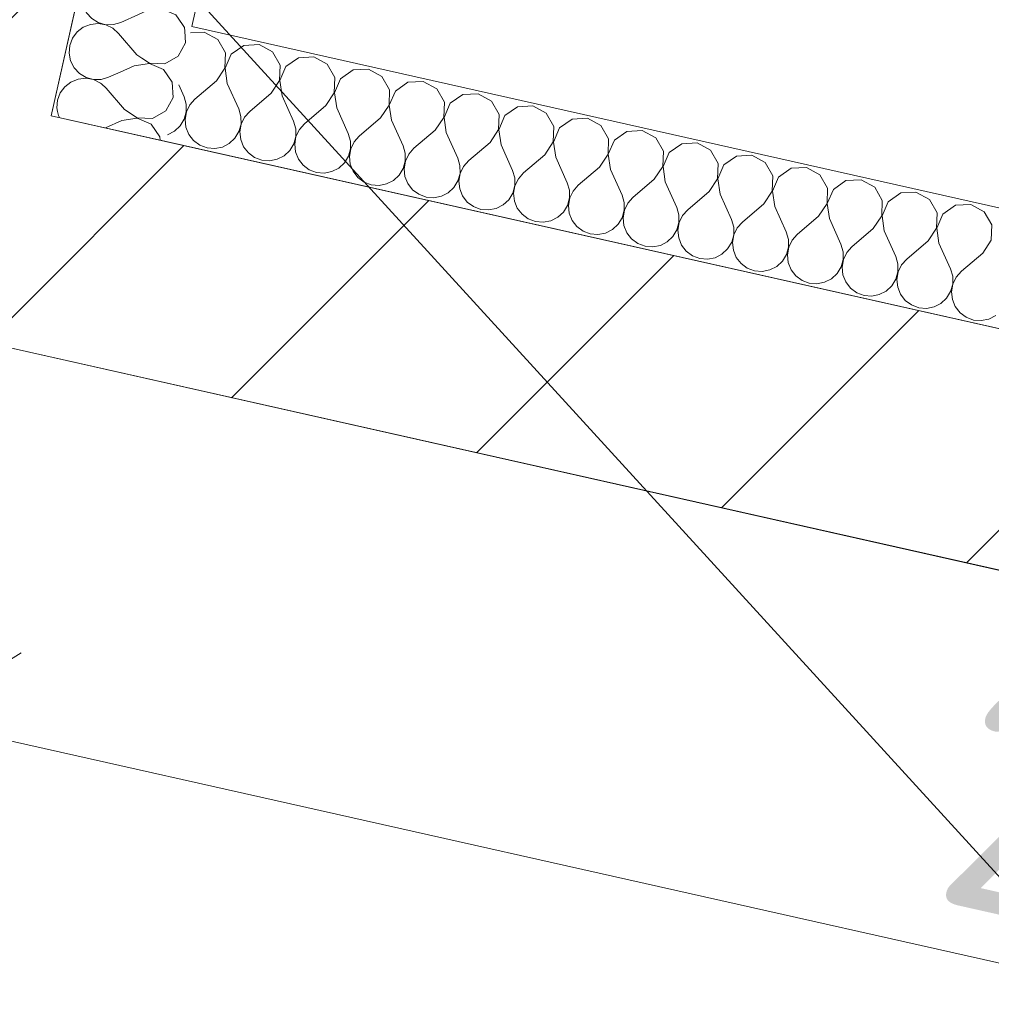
# Model space of a CAD drawing. Header units: millimetres. Extents: x -7213913 to -6935167, y 6129472 to 6353524.
# Tile 143 of 191: x -7193243 to -7192419, y 6174320 to 6175156. Entities that reach past the tile are written whole.
import ezdxf
from ezdxf.enums import TextEntityAlignment as Align

# ---------------------------------------------------------------- set-up
doc = ezdxf.new("R2010")
doc.units = ezdxf.units.MM
doc.header["$MEASUREMENT"] = 0
for name, color, linetype, lineweight in [('0_Ном._пера__1', 7, 'Continuous', 0), ('0_Ном._пера__120', 7, 'Continuous', 0), ('S - квартира_помещение.АР_Ном._пера__101', 252, 'Continuous', 0), ('S - квартира_помещение.АР_Ном._пера__120', 7, 'Continuous', 0), ('АР-Стены_Перегородки_межквартирные_200.АР_Ном._пера__1', 7, 'Continuous', 15), ('АР-Чертеж-Размеры.АР_Ном._пера__1', 7, 'Continuous', 0), ('Паспорта Зон Archicad_Ном._пера__1', 7, 'Continuous', 0)]:
    doc.layers.add(name, color=color, linetype=linetype, lineweight=lineweight)
for name, color, linetype in [('S - квартира_помещение.АР', 7, 'Continuous'), ('АР-Стены_Перегородки_межквартирные_200.АР', 7, 'Continuous'), ('АР-Чертеж-Размеры.АР', 7, 'Continuous')]:
    doc.layers.add(name, color=color, linetype=linetype)
doc.styles.add('РЎР“Р•РќР•Р\xa0Р\x98Р\xa0_РЎРўР\x98Р›Р¬_1', font='txt')
doc.styles.add('РЎР“Р•РќР•Р\xa0Р\x98Р\xa0_РЎРўР\x98Р›Р¬_2', font='calibri.ttf')
doc.styles.add('РЎР“Р•РќР•Р\xa0Р\x98Р\xa0_РЎРўР\x98Р›Р¬_3', font='GOST_Common.ttf')
doc.dimstyles.new('СГЕНЕРИР_СТИЛЬ__4', dxfattribs={"dimtxt": 200, "dimasz": 142.5, "dimexe": 0.18, "dimexo": 0.0625, "dimgap": 0, "dimtad": 1, "dimdec": 0, "dimzin": 0, "dimdsep": 46, "dimtxsty": 'РЎР“Р•РќР•Р\xa0Р\x98Р\xa0_РЎРўР\x98Р›Р¬_3', "dimblk": 'ARROWHEAD_6', "dimblk1": 'ARROWHEAD_6', "dimblk2": 'ARROWHEAD_6', "dimcen": 0.09, "dimse1": 1, "dimse2": 1, "dimclrd": 7, "dimclre": 7, "dimclrt": 7, "dimazin": 0, "dimtfac": 1, "dimtdec": 4, "dimtmove": 0, "dimatfit": 3, "dimfxl": 1, "dimtolj": 1, "dimtzin": 0, "dimarcsym": 0})
pattern_1 = [(45, (-6566190.34, 6562677.8), (-127.279217, 127.279217), [])]

# ---------------------------------------------------------------- blocks, each defined once
blk = doc.blocks.new('Кухня-столовая_1_4_1', base_point=(-7189863.01, 6171744.42))
at = {"layer": 'S - квартира_помещение.АР_Ном._пера__120', "color": 7, "linetype": 'Continuous', "lineweight": 0, "flags": 128}
blk.add_lwpolyline([(-7193758.07, 6172664.1), (-7191416.44, 6172138.19), (-7191576.37, 6171426.13), (-7190722.63, 6171234.39), (-7186317.98, 6170245.13), (-7186280.59, 6170774.66), (-7186280.57, 6170774.66), (-7186104.13, 6173271.83), (-7188698.26, 6173854.45), (-7193260.59, 6174879.12)], close=True, dxfattribs=at)
at = {"layer": 'Паспорта Зон Archicad_Ном._пера__1', "color": 7, "lineweight": 0, "style": 'РЎР“Р•РќР•Р\xa0Р\x98Р\xa0_РЎРўР\x98Р›Р¬_1'}
blk.add_attdef('ROOM_NUMBER', text='', height=250, rotation=347.34172, dxfattribs=at).set_placement((-7187971.49, 6171826.91), align=Align.MIDDLE_CENTER)
at = {"layer": 'Паспорта Зон Archicad_Ном._пера__1', "color": 7, "lineweight": 0, "style": 'РЎР“Р•РќР•Р\xa0Р\x98Р\xa0_РЎРўР\x98Р›Р¬_2'}
blk.add_attdef('ROOM_AREA', text='', height=200, rotation=347.34172, dxfattribs=at).set_placement((-7186365.76, 6170752.66), align=Align.MIDDLE_RIGHT)
blk = doc.blocks.new('Стена_183_1', base_point=(-7193987.11, 6172100.64))
at = {"layer": 'АР-Стены_Перегородки_межквартирные_200.АР', "linetype": 'Continuous', "lineweight": 0, "true_color": 0x000000}
h = blk.add_hatch(dxfattribs=at)
h.set_pattern_fill('БЛОКИ_БЕТОННЫЕ_ЭФФЕКТИВН_78', color=18, style=0, pattern_type=2)
h.set_pattern_definition(pattern_1)
h.paths.add_polyline_path([(-7193357.12, 6175361.99), (-7194062.76, 6172220.13), (-7193867.62, 6172176.3), (-7193161.98, 6175318.17)])
at = {"layer": 'АР-Стены_Перегородки_межквартирные_200.АР_Ном._пера__1', "color": 7, "linetype": 'Continuous', "lineweight": 15, "flags": 128}
blk.add_lwpolyline([(-7193216.76, 6175074.26), (-7193161.98, 6175318.17)], dxfattribs=at)
blk = doc.blocks.new('Стена_184_1', base_point=(-7193336.24, 6174998.6))
at = {"layer": 'АР-Стены_Перегородки_межквартирные_200.АР', "linetype": 'Continuous', "lineweight": 0, "true_color": 0x000000}
h = blk.add_hatch(dxfattribs=at)
h.set_pattern_fill('БЛОКИ_БЕТОННЫЕ_ЭФФЕКТИВН_78', color=18, style=0, pattern_type=2)
h.set_pattern_definition(pattern_1)
h.paths.add_polyline_path([(-7193260.59, 6174879.12), (-7186020.2, 6173252.98), (-7185976.38, 6173448.12), (-7193216.76, 6175074.26)])
at = {"layer": 'АР-Стены_Перегородки_межквартирные_200.АР_Ном._пера__1', "color": 7, "linetype": 'Continuous', "lineweight": 15, "flags": 128}
for points in [[(-7191543.44, 6174698.44), (-7193216.76, 6175074.26)], [(-7193260.59, 6174879.12), (-7186104.13, 6173271.83)]]:
    blk.add_lwpolyline(points, dxfattribs=at)
blk = doc.blocks.new('*X713', base_point=(-6566190.34, 6562677.79))
at = {"layer": '0_Ном._пера__1', "color": 7, "linetype": 'Continuous', "lineweight": 0}
for p, q in [((-7193102.79, 6175136.24), (-7193103.34, 6175146.08)), ((-7193109, 6175124.8), (-7193102.79, 6175136.24)), ((-7193133.34, 6175118.6), (-7193146.22, 6175116.71)), ((-7193139.7, 6175123.05), (-7193133.3, 6175118.79)), ((-7193121.4, 6175113.44), (-7193133.34, 6175118.6)), ((-7193133.3, 6175118.79), (-7193120.3, 6175118.34)), ((-7193120.3, 6175118.34), (-7193109, 6175124.8)), ((-7193146.22, 6175116.71), (-7193158.29, 6175111.28)), ((-7193113.95, 6175102.77), (-7193121.4, 6175113.44)), ((-7193170.02, 6175097.65), (-7193174.1, 6175101.27)), ((-7193113.22, 6175089.78), (-7193113.95, 6175102.77)), ((-7193154.57, 6175079.54), (-7193170.02, 6175097.65)), ((-7193119.43, 6175078.34), (-7193113.22, 6175089.78)), ((-7193211.29, 6175077.72), (-7193210.64, 6175074.42)), ((-7193154.57, 6175079.54), (-7193143.74, 6175072.33)), ((-7193130.73, 6175071.88), (-7193119.43, 6175078.34)), ((-7193210.64, 6175074.42), (-7193209.75, 6175072.68)), ((-7193156.65, 6175070.25), (-7193170.73, 6175063.92)), ((-7193143.78, 6175072.14), (-7193156.65, 6175070.25)), ((-7193131.83, 6175066.98), (-7193143.78, 6175072.14)), ((-7193143.74, 6175072.33), (-7193130.73, 6175071.88)), ((-7193124.38, 6175056.31), (-7193131.83, 6175066.98)), ((-7193124.23, 6175053.48), (-7193124.38, 6175056.31))]:
    blk.add_line(p, q, dxfattribs=at)
blk = doc.blocks.new('*X714', base_point=(-6566190.34, 6562677.79))
at = {"layer": '0_Ном._пера__1', "color": 7, "linetype": 'Continuous', "lineweight": 0}
for p, q in [((-7193190.45, 6175170.84), (-7193189.77, 6175167.35)), ((-7193189.77, 6175167.35), (-7193186.79, 6175161.49)), ((-7193186.79, 6175161.49), (-7193182.32, 6175156.68)), ((-7193142.62, 6175160.1), (-7193157.5, 6175153.41)), ((-7193183.42, 6175151.77), (-7193189.52, 6175149.33)), ((-7193176.89, 6175152.46), (-7193183.42, 6175151.77)), ((-7193182.32, 6175156.68), (-7193176.7, 6175153.26)), ((-7193170.41, 6175151.33), (-7193176.89, 6175152.46)), ((-7193176.7, 6175153.26), (-7193170.37, 6175151.52)), ((-7193164.5, 6175148.47), (-7193170.41, 6175151.33)), ((-7193170.37, 6175151.52), (-7193163.8, 6175151.56)), ((-7193163.8, 6175151.56), (-7193157.5, 6175153.41)), ((-7193103.51, 6175149.23), (-7193105.24, 6175151.7)), ((-7193194.72, 6175145.31), (-7193198.62, 6175140.03)), ((-7193189.52, 6175149.33), (-7193194.72, 6175145.31)), ((-7193159.59, 6175144.11), (-7193164.5, 6175148.47)), ((-7193144.13, 6175126), (-7193159.59, 6175144.11)), ((-7193103.34, 6175146.08), (-7193103.51, 6175149.23)), ((-7193200.93, 6175133.88), (-7193201.47, 6175127.33)), ((-7193198.62, 6175140.03), (-7193200.93, 6175133.88)), ((-7193201.47, 6175127.33), (-7193200.2, 6175120.88)), ((-7193144.13, 6175126), (-7193139.7, 6175123.05)), ((-7193200.2, 6175120.88), (-7193197.22, 6175115.03)), ((-7193197.22, 6175115.03), (-7193192.75, 6175110.21)), ((-7193192.75, 6175110.21), (-7193187.14, 6175106.8)), ((-7193158.29, 6175111.28), (-7193167.93, 6175106.94)), ((-7193199.95, 6175102.87), (-7193205.15, 6175098.85)), ((-7193193.85, 6175105.31), (-7193199.95, 6175102.87)), ((-7193187.32, 6175105.99), (-7193193.85, 6175105.31)), ((-7193180.85, 6175104.87), (-7193187.32, 6175105.99)), ((-7193187.14, 6175106.8), (-7193180.81, 6175105.05)), ((-7193174.93, 6175102.01), (-7193180.85, 6175104.87)), ((-7193180.81, 6175105.05), (-7193174.24, 6175105.1)), ((-7193174.1, 6175101.27), (-7193174.93, 6175102.01)), ((-7193174.24, 6175105.1), (-7193167.93, 6175106.94)), ((-7193209.05, 6175093.56), (-7193211.36, 6175087.42)), ((-7193205.15, 6175098.85), (-7193209.05, 6175093.56)), ((-7193211.36, 6175087.42), (-7193211.9, 6175080.87)), ((-7193211.9, 6175080.87), (-7193211.29, 6175077.72))]:
    blk.add_line(p, q, dxfattribs=at)
blk = doc.blocks.new('*X715', base_point=(-6566190.34, 6562677.79))
at = {"layer": '0_Ном._пера__1', "color": 7, "linetype": 'Continuous', "lineweight": 0}
for p, q in [((-7193148.75, 6175366.19), (-7193149.3, 6175359.64)), ((-7193149.3, 6175359.64), (-7193148.03, 6175353.19)), ((-7193148.66, 6175366.42), (-7193148.75, 6175366.19)), ((-7193148.03, 6175353.19), (-7193145.05, 6175347.34)), ((-7193081.48, 6175351.33), (-7193081.13, 6175351.1)), ((-7193081.13, 6175351.1), (-7193080.3, 6175351.07)), ((-7193145.05, 6175347.34), (-7193140.58, 6175342.52)), ((-7193094.04, 6175349.02), (-7193115.76, 6175339.25)), ((-7193081.17, 6175350.91), (-7193094.04, 6175349.02)), ((-7193069.22, 6175345.75), (-7193081.17, 6175350.91)), ((-7193061.77, 6175335.08), (-7193069.22, 6175345.75)), ((-7193147.78, 6175335.17), (-7193152.98, 6175331.16)), ((-7193141.68, 6175337.62), (-7193147.78, 6175335.17)), ((-7193135.15, 6175338.3), (-7193141.68, 6175337.62)), ((-7193140.58, 6175342.52), (-7193134.97, 6175339.11)), ((-7193128.68, 6175337.17), (-7193135.15, 6175338.3)), ((-7193134.97, 6175339.11), (-7193128.63, 6175337.36)), ((-7193122.76, 6175334.32), (-7193128.68, 6175337.17)), ((-7193128.63, 6175337.36), (-7193122.06, 6175337.41)), ((-7193122.06, 6175337.41), (-7193115.76, 6175339.25)), ((-7193061.05, 6175322.08), (-7193061.77, 6175335.08)), ((-7193152.98, 6175331.16), (-7193156.88, 6175325.87)), ((-7193117.85, 6175329.96), (-7193122.76, 6175334.32)), ((-7193102.39, 6175311.85), (-7193117.85, 6175329.96)), ((-7193159.19, 6175319.72), (-7193159.73, 6175313.18)), ((-7193156.88, 6175325.87), (-7193159.19, 6175319.72)), ((-7193067.26, 6175310.65), (-7193061.05, 6175322.08)), ((-7193159.73, 6175313.18), (-7193158.46, 6175306.73)), ((-7193102.39, 6175311.85), (-7193091.56, 6175304.63)), ((-7193078.56, 6175304.19), (-7193067.26, 6175310.65)), ((-7193158.46, 6175306.73), (-7193155.48, 6175300.88)), ((-7193104.48, 6175302.56), (-7193126.19, 6175292.79)), ((-7193091.6, 6175304.45), (-7193104.48, 6175302.56)), ((-7193079.66, 6175299.29), (-7193091.6, 6175304.45)), ((-7193091.56, 6175304.63), (-7193078.56, 6175304.19)), ((-7193155.48, 6175300.88), (-7193151.01, 6175296.06)), ((-7193151.01, 6175296.06), (-7193145.4, 6175292.65)), ((-7193145.4, 6175292.65), (-7193139.07, 6175290.9)), ((-7193132.5, 6175290.95), (-7193126.19, 6175292.79)), ((-7193072.21, 6175288.62), (-7193079.66, 6175299.29)), ((-7193163.41, 6175284.7), (-7193167.31, 6175279.41)), ((-7193158.21, 6175288.71), (-7193163.41, 6175284.7)), ((-7193152.12, 6175291.16), (-7193158.21, 6175288.71)), ((-7193145.58, 6175291.84), (-7193152.12, 6175291.16)), ((-7193139.11, 6175290.71), (-7193145.58, 6175291.84)), ((-7193133.19, 6175287.86), (-7193139.11, 6175290.71)), ((-7193139.07, 6175290.9), (-7193132.5, 6175290.95)), ((-7193128.28, 6175283.5), (-7193133.19, 6175287.86)), ((-7193071.48, 6175275.62), (-7193072.21, 6175288.62)), ((-7193167.31, 6175279.41), (-7193169.62, 6175273.26)), ((-7193112.83, 6175265.39), (-7193128.28, 6175283.5)), ((-7193169.62, 6175273.26), (-7193170.17, 6175266.72)), ((-7193077.7, 6175264.19), (-7193071.48, 6175275.62)), ((-7193170.17, 6175266.72), (-7193168.9, 6175260.27)), ((-7193168.9, 6175260.27), (-7193165.92, 6175254.42)), ((-7193112.83, 6175265.39), (-7193102, 6175258.17)), ((-7193088.99, 6175257.73), (-7193077.7, 6175264.19)), ((-7193165.92, 6175254.42), (-7193161.45, 6175249.6)), ((-7193114.91, 6175256.09), (-7193136.63, 6175246.33)), ((-7193102.04, 6175257.98), (-7193114.91, 6175256.09)), ((-7193090.09, 6175252.82), (-7193102.04, 6175257.98)), ((-7193102, 6175258.17), (-7193088.99, 6175257.73)), ((-7193082.64, 6175242.15), (-7193090.09, 6175252.82)), ((-7193162.55, 6175244.69), (-7193168.65, 6175242.25)), ((-7193156.02, 6175245.38), (-7193162.55, 6175244.69)), ((-7193161.45, 6175249.6), (-7193155.84, 6175246.19)), ((-7193149.54, 6175244.25), (-7193156.02, 6175245.38)), ((-7193155.84, 6175246.19), (-7193149.5, 6175244.44)), ((-7193143.63, 6175241.4), (-7193149.54, 6175244.25)), ((-7193149.5, 6175244.44), (-7193142.93, 6175244.49)), ((-7193142.93, 6175244.49), (-7193136.63, 6175246.33)), ((-7193173.85, 6175238.23), (-7193177.75, 6175232.95)), ((-7193168.65, 6175242.25), (-7193173.85, 6175238.23)), ((-7193138.72, 6175237.04), (-7193143.63, 6175241.4)), ((-7193123.26, 6175218.92), (-7193138.72, 6175237.04)), ((-7193081.92, 6175229.16), (-7193082.64, 6175242.15)), ((-7193180.06, 6175226.8), (-7193180.6, 6175220.25)), ((-7193177.75, 6175232.95), (-7193180.06, 6175226.8)), ((-7193088.13, 6175217.73), (-7193081.92, 6175229.16)), ((-7193180.6, 6175220.25), (-7193179.33, 6175213.81)), ((-7193123.26, 6175218.92), (-7193112.43, 6175211.71)), ((-7193099.43, 6175211.27), (-7193088.13, 6175217.73)), ((-7193179.33, 6175213.81), (-7193176.35, 6175207.95)), ((-7193125.35, 6175209.63), (-7193147.06, 6175199.87)), ((-7193112.47, 6175211.52), (-7193125.35, 6175209.63)), ((-7193100.53, 6175206.36), (-7193112.47, 6175211.52)), ((-7193112.43, 6175211.71), (-7193099.43, 6175211.27)), ((-7193176.35, 6175207.95), (-7193171.88, 6175203.14)), ((-7193171.88, 6175203.14), (-7193166.27, 6175199.73)), ((-7193093.08, 6175195.69), (-7193100.53, 6175206.36)), ((-7193179.08, 6175195.79), (-7193184.28, 6175191.77)), ((-7193172.99, 6175198.23), (-7193179.08, 6175195.79)), ((-7193166.45, 6175198.92), (-7193172.99, 6175198.23)), ((-7193159.98, 6175197.79), (-7193166.45, 6175198.92)), ((-7193166.27, 6175199.73), (-7193159.94, 6175197.98)), ((-7193154.06, 6175194.94), (-7193159.98, 6175197.79)), ((-7193159.94, 6175197.98), (-7193153.37, 6175198.03)), ((-7193149.15, 6175190.58), (-7193154.06, 6175194.94)), ((-7193153.37, 6175198.03), (-7193147.06, 6175199.87)), ((-7193092.35, 6175182.7), (-7193093.08, 6175195.69)), ((-7193188.18, 6175186.49), (-7193190.49, 6175180.34)), ((-7193184.28, 6175191.77), (-7193188.18, 6175186.49)), ((-7193133.7, 6175172.46), (-7193149.15, 6175190.58)), ((-7193190.49, 6175180.34), (-7193191.03, 6175173.79)), ((-7193098.57, 6175171.27), (-7193092.35, 6175182.7)), ((-7193191.03, 6175173.79), (-7193190.45, 6175170.84)), ((-7193133.7, 6175172.46), (-7193122.87, 6175165.25)), ((-7193109.86, 6175164.81), (-7193098.57, 6175171.27)), ((-7193135.78, 6175163.17), (-7193142.62, 6175160.1)), ((-7193122.91, 6175165.06), (-7193135.78, 6175163.17)), ((-7193110.96, 6175159.9), (-7193122.91, 6175165.06)), ((-7193122.87, 6175165.25), (-7193109.86, 6175164.81)), ((-7193105.24, 6175151.7), (-7193110.96, 6175159.9))]:
    blk.add_line(p, q, dxfattribs=at)
blk = doc.blocks.new('Стена_370_1', base_point=(-7193053.45, 6175345.04))
at = {"layer": '0_Ном._пера__1', "color": 7, "linetype": 'Continuous', "lineweight": 0, "flags": 128}
for points in [[(-7193151.02, 6175366.95), (-7193216.76, 6175074.26)], [(-7193053.45, 6175345.04), (-7193151.02, 6175366.95)], [(-7193097.28, 6175149.91), (-7193053.45, 6175345.04)], [(-7193216.76, 6175074.26), (-7193119.19, 6175052.34)]]:
    blk.add_lwpolyline(points, dxfattribs=at)
at = {"color": 7, "lineweight": 0}
for name in ['*X715', '*X714', '*X713']:
    blk.add_blockref(name, (-6566190.34, 6562677.79), dxfattribs=at)
blk = doc.blocks.new('*X719', base_point=(-6566190.34, 6562677.79))
at = {"layer": '0_Ном._пера__1', "color": 7, "linetype": 'Continuous', "lineweight": 0}
for p, q in [((-7193086.78, 6175145.12), (-7193098.5, 6175144.46)), ((-7193075.35, 6175138.9), (-7193086.78, 6175145.12)), ((-7193068.89, 6175127.61), (-7193075.35, 6175138.9)), ((-7193053.31, 6175133.96), (-7193063.98, 6175126.51)), ((-7193040.32, 6175134.68), (-7193053.31, 6175133.96)), ((-7193028.88, 6175128.47), (-7193040.32, 6175134.68)), ((-7193069.33, 6175114.6), (-7193068.89, 6175127.61)), ((-7193063.98, 6175126.51), (-7193069.14, 6175114.56)), ((-7193022.42, 6175117.17), (-7193028.88, 6175128.47)), ((-7193022.87, 6175104.17), (-7193022.42, 6175117.17)), ((-7193006.85, 6175123.52), (-7193017.52, 6175116.07)), ((-7192993.86, 6175124.25), (-7193006.85, 6175123.52)), ((-7192982.42, 6175118.03), (-7192993.86, 6175124.25)), ((-7192975.96, 6175106.74), (-7192982.42, 6175118.03)), ((-7193076.54, 6175103.77), (-7193069.33, 6175114.6)), ((-7193069.14, 6175114.56), (-7193067.25, 6175101.69)), ((-7193017.52, 6175116.07), (-7193022.68, 6175104.13)), ((-7192960.39, 6175113.09), (-7192971.06, 6175105.64)), ((-7192947.39, 6175113.81), (-7192960.39, 6175113.09)), ((-7192935.96, 6175107.6), (-7192947.39, 6175113.81)), ((-7193076.54, 6175103.77), (-7193094.66, 6175088.32)), ((-7193067.25, 6175101.69), (-7193057.49, 6175079.97)), ((-7193030.08, 6175093.34), (-7193022.87, 6175104.17)), ((-7193022.68, 6175104.13), (-7193020.79, 6175091.25)), ((-7192976.41, 6175093.73), (-7192975.96, 6175106.74)), ((-7192971.06, 6175105.64), (-7192976.22, 6175093.69)), ((-7192929.5, 6175096.3), (-7192935.96, 6175107.6)), ((-7192913.93, 6175102.65), (-7192924.6, 6175095.2)), ((-7192900.93, 6175103.38), (-7192913.93, 6175102.65)), ((-7192889.5, 6175097.16), (-7192900.93, 6175103.38)), ((-7193108.41, 6175100.33), (-7193103.95, 6175090.41)), ((-7193030.08, 6175093.34), (-7193048.19, 6175077.88)), ((-7192983.62, 6175082.9), (-7192976.41, 6175093.73)), ((-7192976.22, 6175093.69), (-7192974.33, 6175080.82)), ((-7192929.94, 6175083.3), (-7192929.5, 6175096.3)), ((-7192924.6, 6175095.2), (-7192929.76, 6175083.26)), ((-7192883.04, 6175085.87), (-7192889.5, 6175097.16)), ((-7192867.46, 6175092.22), (-7192878.13, 6175084.77)), ((-7192854.47, 6175092.94), (-7192867.46, 6175092.22)), ((-7192843.04, 6175086.73), (-7192854.47, 6175092.94)), ((-7193102.11, 6175084.1), (-7193103.95, 6175090.41)), ((-7193102.06, 6175077.53), (-7193102.11, 6175084.1)), ((-7193094.66, 6175088.32), (-7193099.02, 6175083.41)), ((-7193020.79, 6175091.25), (-7193011.02, 6175069.54)), ((-7192883.48, 6175072.86), (-7192883.04, 6175085.87)), ((-7192878.13, 6175084.77), (-7192883.29, 6175072.82)), ((-7192836.58, 6175075.43), (-7192843.04, 6175086.73)), ((-7193103.81, 6175071.2), (-7193102.06, 6175077.53)), ((-7193101.87, 6175077.49), (-7193103, 6175071.02)), ((-7193099.02, 6175083.41), (-7193101.87, 6175077.49)), ((-7193055.64, 6175073.67), (-7193057.49, 6175079.97)), ((-7193048.19, 6175077.88), (-7193052.56, 6175072.97)), ((-7192983.62, 6175082.9), (-7193001.73, 6175067.45)), ((-7192974.33, 6175080.82), (-7192964.56, 6175059.1)), ((-7192937.16, 6175072.47), (-7192929.94, 6175083.3)), ((-7192929.76, 6175083.26), (-7192927.87, 6175070.38)), ((-7192837.02, 6175062.43), (-7192836.58, 6175075.43)), ((-7192821, 6175081.78), (-7192831.67, 6175074.33)), ((-7192808.01, 6175082.51), (-7192821, 6175081.78)), ((-7192796.58, 6175076.29), (-7192808.01, 6175082.51)), ((-7192790.12, 6175065), (-7192796.58, 6175076.29)), ((-7193107.22, 6175065.59), (-7193103.81, 6175071.2)), ((-7193103, 6175071.02), (-7193102.31, 6175064.48)), ((-7193057.34, 6175060.76), (-7193055.6, 6175067.1)), ((-7193055.41, 6175067.05), (-7193056.54, 6175060.58)), ((-7193055.6, 6175067.1), (-7193055.64, 6175073.67)), ((-7193052.56, 6175072.97), (-7193055.41, 6175067.05)), ((-7193009.18, 6175063.23), (-7193011.02, 6175069.54)), ((-7193001.73, 6175067.45), (-7193006.09, 6175062.54)), ((-7192937.16, 6175072.47), (-7192955.27, 6175057.01)), ((-7192927.87, 6175070.38), (-7192918.1, 6175048.67)), ((-7192890.7, 6175062.03), (-7192883.48, 6175072.86)), ((-7192883.29, 6175072.82), (-7192881.4, 6175059.95)), ((-7192831.67, 6175074.33), (-7192836.83, 6175062.39)), ((-7192774.54, 6175071.35), (-7192785.21, 6175063.9)), ((-7192761.55, 6175072.07), (-7192774.54, 6175071.35)), ((-7192750.11, 6175065.86), (-7192761.55, 6175072.07)), ((-7193117.89, 6175058.14), (-7193112.03, 6175061.12)), ((-7193112.03, 6175061.12), (-7193107.22, 6175065.59)), ((-7193102.31, 6175064.48), (-7193099.87, 6175058.39)), ((-7193060.76, 6175055.15), (-7193057.34, 6175060.76)), ((-7193056.54, 6175060.58), (-7193055.85, 6175054.05)), ((-7193009.13, 6175056.66), (-7193009.18, 6175063.23)), ((-7193006.09, 6175062.54), (-7193008.95, 6175056.62)), ((-7192962.72, 6175052.8), (-7192964.56, 6175059.1)), ((-7192890.7, 6175062.03), (-7192908.81, 6175046.58)), ((-7192881.4, 6175059.95), (-7192871.64, 6175038.23)), ((-7192844.23, 6175051.6), (-7192837.02, 6175062.43)), ((-7192836.83, 6175062.39), (-7192834.94, 6175049.51)), ((-7192790.56, 6175051.99), (-7192790.12, 6175065)), ((-7192785.21, 6175063.9), (-7192790.37, 6175051.95)), ((-7192743.65, 6175054.56), (-7192750.11, 6175065.86)), ((-7192728.08, 6175060.91), (-7192738.75, 6175053.46)), ((-7192715.09, 6175061.64), (-7192728.08, 6175060.91)), ((-7192703.65, 6175055.42), (-7192715.09, 6175061.64)), ((-7193099.87, 6175058.39), (-7193095.85, 6175053.19)), ((-7193095.85, 6175053.19), (-7193090.57, 6175049.29)), ((-7193071.43, 6175047.7), (-7193065.57, 6175050.68)), ((-7193065.57, 6175050.68), (-7193060.76, 6175055.15)), ((-7193055.85, 6175054.05), (-7193053.41, 6175047.95)), ((-7193014.29, 6175044.72), (-7193010.88, 6175050.33)), ((-7193010.88, 6175050.33), (-7193009.13, 6175056.66)), ((-7193008.95, 6175056.62), (-7193010.07, 6175050.15)), ((-7192962.67, 6175046.23), (-7192962.72, 6175052.8)), ((-7192959.63, 6175052.1), (-7192962.48, 6175046.18)), ((-7192955.27, 6175057.01), (-7192959.63, 6175052.1)), ((-7192844.23, 6175051.6), (-7192862.35, 6175036.14)), ((-7192797.77, 6175041.16), (-7192790.56, 6175051.99)), ((-7192790.37, 6175051.95), (-7192788.48, 6175039.08)), ((-7192744.1, 6175041.56), (-7192743.65, 6175054.56)), ((-7192738.75, 6175053.46), (-7192743.91, 6175041.52)), ((-7192697.19, 6175044.13), (-7192703.65, 6175055.42)), ((-7192681.62, 6175050.48), (-7192692.29, 6175043.03)), ((-7192668.62, 6175051.2), (-7192681.62, 6175050.48)), ((-7192657.19, 6175044.99), (-7192668.62, 6175051.2)), ((-7193090.57, 6175049.29), (-7193084.42, 6175046.98)), ((-7193084.42, 6175046.98), (-7193077.87, 6175046.43)), ((-7193077.87, 6175046.43), (-7193071.43, 6175047.7)), ((-7193053.41, 6175047.95), (-7193049.39, 6175042.75)), ((-7193049.39, 6175042.75), (-7193044.11, 6175038.85)), ((-7193019.11, 6175040.25), (-7193014.29, 6175044.72)), ((-7193010.07, 6175050.15), (-7193009.39, 6175043.61)), ((-7193009.39, 6175043.61), (-7193006.95, 6175037.52)), ((-7192964.42, 6175039.89), (-7192962.67, 6175046.23)), ((-7192962.48, 6175046.18), (-7192963.61, 6175039.71)), ((-7192916.26, 6175042.36), (-7192918.1, 6175048.67)), ((-7192916.21, 6175035.79), (-7192916.26, 6175042.36)), ((-7192908.81, 6175046.58), (-7192913.17, 6175041.67)), ((-7192834.94, 6175049.51), (-7192825.18, 6175027.8)), ((-7192697.64, 6175031.12), (-7192697.19, 6175044.13)), ((-7192692.29, 6175043.03), (-7192697.45, 6175031.08)), ((-7192650.73, 6175033.69), (-7192657.19, 6175044.99)), ((-7193044.11, 6175038.85), (-7193037.96, 6175036.54)), ((-7193037.96, 6175036.54), (-7193031.41, 6175036)), ((-7193031.41, 6175036), (-7193024.96, 6175037.27)), ((-7193024.96, 6175037.27), (-7193019.11, 6175040.25)), ((-7193006.95, 6175037.52), (-7193002.93, 6175032.32)), ((-7192972.65, 6175029.81), (-7192967.83, 6175034.28)), ((-7192967.83, 6175034.28), (-7192964.42, 6175039.89)), ((-7192963.61, 6175039.71), (-7192962.93, 6175033.18)), ((-7192917.96, 6175029.46), (-7192916.21, 6175035.79)), ((-7192916.02, 6175035.75), (-7192917.15, 6175029.28)), ((-7192913.17, 6175041.67), (-7192916.02, 6175035.75)), ((-7192869.8, 6175031.93), (-7192871.64, 6175038.23)), ((-7192862.35, 6175036.14), (-7192866.71, 6175031.23)), ((-7192797.77, 6175041.16), (-7192815.89, 6175025.71)), ((-7192788.48, 6175039.08), (-7192778.72, 6175017.36)), ((-7192751.31, 6175030.73), (-7192744.1, 6175041.56)), ((-7192743.91, 6175041.52), (-7192742.02, 6175028.64)), ((-7192651.17, 6175020.69), (-7192650.73, 6175033.69)), ((-7192635.16, 6175040.04), (-7192645.83, 6175032.59)), ((-7192622.16, 6175040.77), (-7192635.16, 6175040.04)), ((-7192610.73, 6175034.55), (-7192622.16, 6175040.77)), ((-7192604.27, 6175023.26), (-7192610.73, 6175034.55)), ((-7193002.93, 6175032.32), (-7192997.65, 6175028.42)), ((-7192997.65, 6175028.42), (-7192991.5, 6175026.11)), ((-7192991.5, 6175026.11), (-7192984.95, 6175025.56)), ((-7192984.95, 6175025.56), (-7192978.5, 6175026.83)), ((-7192978.5, 6175026.83), (-7192972.65, 6175029.81)), ((-7192962.93, 6175033.18), (-7192960.48, 6175027.08)), ((-7192960.48, 6175027.08), (-7192956.47, 6175021.88)), ((-7192921.37, 6175023.85), (-7192917.96, 6175029.46)), ((-7192917.15, 6175029.28), (-7192916.47, 6175022.74)), ((-7192871.5, 6175019.02), (-7192869.75, 6175025.36)), ((-7192869.56, 6175025.31), (-7192870.69, 6175018.84)), ((-7192869.75, 6175025.36), (-7192869.8, 6175031.93)), ((-7192866.71, 6175031.23), (-7192869.56, 6175025.31)), ((-7192823.34, 6175021.49), (-7192825.18, 6175027.8)), ((-7192815.89, 6175025.71), (-7192820.25, 6175020.8)), ((-7192751.31, 6175030.73), (-7192769.42, 6175015.27)), ((-7192742.02, 6175028.64), (-7192732.25, 6175006.93)), ((-7192704.85, 6175020.29), (-7192697.64, 6175031.12)), ((-7192697.45, 6175031.08), (-7192695.56, 6175018.21)), ((-7192645.83, 6175032.59), (-7192650.99, 6175020.65)), ((-7192588.69, 6175029.61), (-7192599.36, 6175022.16)), ((-7192575.7, 6175030.33), (-7192588.69, 6175029.61)), ((-7192564.27, 6175024.12), (-7192575.7, 6175030.33)), ((-7192956.47, 6175021.88), (-7192951.18, 6175017.98)), ((-7192951.18, 6175017.98), (-7192945.03, 6175015.67)), ((-7192932.04, 6175016.4), (-7192926.19, 6175019.38)), ((-7192926.19, 6175019.38), (-7192921.37, 6175023.85)), ((-7192916.47, 6175022.74), (-7192914.02, 6175016.65)), ((-7192874.91, 6175013.41), (-7192871.5, 6175019.02)), ((-7192870.69, 6175018.84), (-7192870, 6175012.31)), ((-7192823.29, 6175014.92), (-7192823.34, 6175021.49)), ((-7192820.25, 6175020.8), (-7192823.1, 6175014.88)), ((-7192776.87, 6175011.06), (-7192778.72, 6175017.36)), ((-7192704.85, 6175020.29), (-7192722.96, 6175004.84)), ((-7192695.56, 6175018.21), (-7192685.79, 6174996.49)), ((-7192658.39, 6175009.86), (-7192651.17, 6175020.69)), ((-7192650.99, 6175020.65), (-7192649.1, 6175007.77)), ((-7192604.71, 6175010.25), (-7192604.27, 6175023.26)), ((-7192599.36, 6175022.16), (-7192604.52, 6175010.21)), ((-7192557.81, 6175012.82), (-7192564.27, 6175024.12)), ((-7192542.23, 6175019.17), (-7192552.9, 6175011.72)), ((-7192529.24, 6175019.9), (-7192542.23, 6175019.17)), ((-7192517.81, 6175013.68), (-7192529.24, 6175019.9)), ((-7192945.03, 6175015.67), (-7192938.49, 6175015.13)), ((-7192938.49, 6175015.13), (-7192932.04, 6175016.4)), ((-7192914.02, 6175016.65), (-7192910.01, 6175011.45)), ((-7192910.01, 6175011.45), (-7192904.72, 6175007.55)), ((-7192885.58, 6175005.96), (-7192879.73, 6175008.94)), ((-7192879.73, 6175008.94), (-7192874.91, 6175013.41)), ((-7192870, 6175012.31), (-7192867.56, 6175006.21)), ((-7192828.45, 6175002.98), (-7192825.04, 6175008.59)), ((-7192825.04, 6175008.59), (-7192823.29, 6175014.92)), ((-7192823.1, 6175014.88), (-7192824.23, 6175008.41)), ((-7192776.83, 6175004.49), (-7192776.87, 6175011.06)), ((-7192773.79, 6175010.36), (-7192776.64, 6175004.44)), ((-7192769.42, 6175015.27), (-7192773.79, 6175010.36)), ((-7192658.39, 6175009.86), (-7192676.5, 6174994.4)), ((-7192611.93, 6174999.42), (-7192604.71, 6175010.25)), ((-7192604.52, 6175010.21), (-7192602.63, 6174997.34)), ((-7192558.25, 6174999.82), (-7192557.81, 6175012.82)), ((-7192552.9, 6175011.72), (-7192558.06, 6174999.78)), ((-7192511.35, 6175002.39), (-7192517.81, 6175013.68)), ((-7192495.77, 6175008.74), (-7192506.44, 6175001.29)), ((-7192482.78, 6175009.46), (-7192495.77, 6175008.74)), ((-7192471.34, 6175003.25), (-7192482.78, 6175009.46)), ((-7192904.72, 6175007.55), (-7192898.57, 6175005.24)), ((-7192898.57, 6175005.24), (-7192892.03, 6175004.69)), ((-7192892.03, 6175004.69), (-7192885.58, 6175005.96)), ((-7192867.56, 6175006.21), (-7192863.54, 6175001.01)), ((-7192863.54, 6175001.01), (-7192858.26, 6174997.11)), ((-7192833.26, 6174998.51), (-7192828.45, 6175002.98)), ((-7192824.23, 6175008.41), (-7192823.54, 6175001.87)), ((-7192823.54, 6175001.87), (-7192821.1, 6174995.78)), ((-7192778.57, 6174998.15), (-7192776.83, 6175004.49)), ((-7192776.64, 6175004.44), (-7192777.77, 6174997.97)), ((-7192730.41, 6175000.62), (-7192732.25, 6175006.93)), ((-7192730.36, 6174994.05), (-7192730.41, 6175000.62)), ((-7192722.96, 6175004.84), (-7192727.32, 6174999.93)), ((-7192649.1, 6175007.77), (-7192639.33, 6174986.06)), ((-7192511.79, 6174989.38), (-7192511.35, 6175002.39)), ((-7192506.44, 6175001.29), (-7192511.6, 6174989.34)), ((-7192464.88, 6174991.95), (-7192471.34, 6175003.25)), ((-7192858.26, 6174997.11), (-7192852.11, 6174994.8)), ((-7192852.11, 6174994.8), (-7192845.56, 6174994.26)), ((-7192845.56, 6174994.26), (-7192839.12, 6174995.53)), ((-7192839.12, 6174995.53), (-7192833.26, 6174998.51)), ((-7192821.1, 6174995.78), (-7192817.08, 6174990.58)), ((-7192786.8, 6174988.07), (-7192781.99, 6174992.54)), ((-7192781.99, 6174992.54), (-7192778.57, 6174998.15)), ((-7192777.77, 6174997.97), (-7192777.08, 6174991.44)), ((-7192732.11, 6174987.72), (-7192730.36, 6174994.05)), ((-7192730.18, 6174994.01), (-7192731.3, 6174987.54)), ((-7192727.32, 6174999.93), (-7192730.18, 6174994.01)), ((-7192683.95, 6174990.19), (-7192685.79, 6174996.49)), ((-7192676.5, 6174994.4), (-7192680.86, 6174989.49)), ((-7192611.93, 6174999.42), (-7192630.04, 6174983.97)), ((-7192602.63, 6174997.34), (-7192592.87, 6174975.62)), ((-7192565.46, 6174988.99), (-7192558.25, 6174999.82)), ((-7192558.06, 6174999.78), (-7192556.17, 6174986.9)), ((-7192465.33, 6174978.95), (-7192464.88, 6174991.95)), ((-7192449.31, 6174998.3), (-7192459.98, 6174990.85)), ((-7192436.32, 6174999.03), (-7192449.31, 6174998.3)), ((-7192424.88, 6174992.81), (-7192436.32, 6174999.03)), ((-7192418.42, 6174981.52), (-7192424.88, 6174992.81)), ((-7192817.08, 6174990.58), (-7192811.8, 6174986.68)), ((-7192811.8, 6174986.68), (-7192805.65, 6174984.37)), ((-7192805.65, 6174984.37), (-7192799.1, 6174983.82)), ((-7192799.1, 6174983.82), (-7192792.66, 6174985.09)), ((-7192792.66, 6174985.09), (-7192786.8, 6174988.07)), ((-7192777.08, 6174991.44), (-7192774.64, 6174985.34)), ((-7192774.64, 6174985.34), (-7192770.62, 6174980.14)), ((-7192735.52, 6174982.11), (-7192732.11, 6174987.72)), ((-7192731.3, 6174987.54), (-7192730.62, 6174981)), ((-7192685.65, 6174977.28), (-7192683.9, 6174983.62)), ((-7192683.71, 6174983.57), (-7192684.84, 6174977.1)), ((-7192683.9, 6174983.62), (-7192683.95, 6174990.19)), ((-7192680.86, 6174989.49), (-7192683.71, 6174983.57)), ((-7192637.49, 6174979.75), (-7192639.33, 6174986.06)), ((-7192630.04, 6174983.97), (-7192634.4, 6174979.06)), ((-7192565.46, 6174988.99), (-7192583.58, 6174973.53)), ((-7192556.17, 6174986.9), (-7192546.41, 6174965.19)), ((-7192519, 6174978.55), (-7192511.79, 6174989.38)), ((-7192511.6, 6174989.34), (-7192509.71, 6174976.47)), ((-7192459.98, 6174990.85), (-7192465.14, 6174978.91)), ((-7192770.62, 6174980.14), (-7192765.34, 6174976.24)), ((-7192765.34, 6174976.24), (-7192759.19, 6174973.93)), ((-7192746.19, 6174974.66), (-7192740.34, 6174977.64)), ((-7192740.34, 6174977.64), (-7192735.52, 6174982.11)), ((-7192730.62, 6174981), (-7192728.18, 6174974.91)), ((-7192689.06, 6174971.67), (-7192685.65, 6174977.28)), ((-7192684.84, 6174977.1), (-7192684.16, 6174970.57)), ((-7192637.44, 6174973.18), (-7192637.49, 6174979.75)), ((-7192634.4, 6174979.06), (-7192637.25, 6174973.14)), ((-7192591.03, 6174969.32), (-7192592.87, 6174975.62)), ((-7192519, 6174978.55), (-7192537.12, 6174963.1)), ((-7192509.71, 6174976.47), (-7192499.95, 6174954.75)), ((-7192472.54, 6174968.12), (-7192465.33, 6174978.95)), ((-7192465.14, 6174978.91), (-7192463.25, 6174966.03)), ((-7192418.87, 6174968.51), (-7192418.42, 6174981.52)), ((-7192759.19, 6174973.93), (-7192752.64, 6174973.39)), ((-7192752.64, 6174973.39), (-7192746.19, 6174974.66)), ((-7192728.18, 6174974.91), (-7192724.16, 6174969.71)), ((-7192724.16, 6174969.71), (-7192718.88, 6174965.81)), ((-7192699.73, 6174964.22), (-7192693.88, 6174967.2)), ((-7192693.88, 6174967.2), (-7192689.06, 6174971.67)), ((-7192684.16, 6174970.57), (-7192681.71, 6174964.47)), ((-7192642.6, 6174961.24), (-7192639.19, 6174966.85)), ((-7192639.19, 6174966.85), (-7192637.44, 6174973.18)), ((-7192637.25, 6174973.14), (-7192638.38, 6174966.67)), ((-7192590.98, 6174962.75), (-7192591.03, 6174969.32)), ((-7192587.94, 6174968.62), (-7192590.79, 6174962.7)), ((-7192583.58, 6174973.53), (-7192587.94, 6174968.62)), ((-7192472.54, 6174968.12), (-7192490.65, 6174952.66)), ((-7192426.08, 6174957.68), (-7192418.87, 6174968.51)), ((-7192718.88, 6174965.81), (-7192712.73, 6174963.5)), ((-7192712.73, 6174963.5), (-7192706.18, 6174962.95)), ((-7192706.18, 6174962.95), (-7192699.73, 6174964.22)), ((-7192681.71, 6174964.47), (-7192677.7, 6174959.27)), ((-7192677.7, 6174959.27), (-7192672.41, 6174955.37)), ((-7192647.42, 6174956.77), (-7192642.6, 6174961.24)), ((-7192638.38, 6174966.67), (-7192637.7, 6174960.13)), ((-7192637.7, 6174960.13), (-7192635.25, 6174954.04)), ((-7192592.73, 6174956.41), (-7192590.98, 6174962.75)), ((-7192590.79, 6174962.7), (-7192591.92, 6174956.23)), ((-7192544.57, 6174958.88), (-7192546.41, 6174965.19)), ((-7192544.52, 6174952.31), (-7192544.57, 6174958.88)), ((-7192537.12, 6174963.1), (-7192541.48, 6174958.19)), ((-7192463.25, 6174966.03), (-7192453.48, 6174944.32)), ((-7192672.41, 6174955.37), (-7192666.26, 6174953.06)), ((-7192666.26, 6174953.06), (-7192659.72, 6174952.52)), ((-7192659.72, 6174952.52), (-7192653.27, 6174953.79)), ((-7192653.27, 6174953.79), (-7192647.42, 6174956.77)), ((-7192635.25, 6174954.04), (-7192631.24, 6174948.84)), ((-7192600.96, 6174946.33), (-7192596.14, 6174950.8)), ((-7192596.14, 6174950.8), (-7192592.73, 6174956.41)), ((-7192591.92, 6174956.23), (-7192591.23, 6174949.7)), ((-7192546.27, 6174945.98), (-7192544.52, 6174952.31)), ((-7192544.33, 6174952.27), (-7192545.46, 6174945.8)), ((-7192541.48, 6174958.19), (-7192544.33, 6174952.27)), ((-7192498.1, 6174948.45), (-7192499.95, 6174954.75)), ((-7192490.65, 6174952.66), (-7192495.02, 6174947.75)), ((-7192426.08, 6174957.68), (-7192444.19, 6174942.23)), ((-7192631.24, 6174948.84), (-7192625.95, 6174944.94)), ((-7192625.95, 6174944.94), (-7192619.8, 6174942.63)), ((-7192619.8, 6174942.63), (-7192613.26, 6174942.08)), ((-7192613.26, 6174942.08), (-7192606.81, 6174943.35)), ((-7192606.81, 6174943.35), (-7192600.96, 6174946.33)), ((-7192591.23, 6174949.7), (-7192588.79, 6174943.6)), ((-7192588.79, 6174943.6), (-7192584.77, 6174938.4)), ((-7192549.68, 6174940.37), (-7192546.27, 6174945.98)), ((-7192545.46, 6174945.8), (-7192544.77, 6174939.26)), ((-7192499.8, 6174935.54), (-7192498.06, 6174941.88)), ((-7192497.87, 6174941.84), (-7192499, 6174935.36)), ((-7192498.06, 6174941.88), (-7192498.1, 6174948.45)), ((-7192495.02, 6174947.75), (-7192497.87, 6174941.84)), ((-7192451.64, 6174938.01), (-7192453.48, 6174944.32)), ((-7192444.19, 6174942.23), (-7192448.55, 6174937.32)), ((-7192584.77, 6174938.4), (-7192579.49, 6174934.5)), ((-7192579.49, 6174934.5), (-7192573.34, 6174932.19)), ((-7192560.35, 6174932.92), (-7192554.49, 6174935.9)), ((-7192554.49, 6174935.9), (-7192549.68, 6174940.37)), ((-7192544.77, 6174939.26), (-7192542.33, 6174933.17)), ((-7192503.22, 6174929.93), (-7192499.8, 6174935.54)), ((-7192499, 6174935.36), (-7192498.31, 6174928.83)), ((-7192451.59, 6174931.44), (-7192451.64, 6174938.01)), ((-7192448.55, 6174937.32), (-7192451.41, 6174931.4)), ((-7192573.34, 6174932.19), (-7192566.79, 6174931.65)), ((-7192566.79, 6174931.65), (-7192560.35, 6174932.92)), ((-7192542.33, 6174933.17), (-7192538.31, 6174927.97)), ((-7192538.31, 6174927.97), (-7192533.03, 6174924.07)), ((-7192513.89, 6174922.48), (-7192508.03, 6174925.46)), ((-7192508.03, 6174925.46), (-7192503.22, 6174929.93)), ((-7192498.31, 6174928.83), (-7192495.87, 6174922.73)), ((-7192456.75, 6174919.5), (-7192453.34, 6174925.11)), ((-7192453.34, 6174925.11), (-7192451.59, 6174931.44)), ((-7192451.41, 6174931.4), (-7192452.53, 6174924.93)), ((-7192452.53, 6174924.93), (-7192451.85, 6174918.39)), ((-7192533.03, 6174924.07), (-7192526.88, 6174921.76)), ((-7192526.88, 6174921.76), (-7192520.33, 6174921.21)), ((-7192520.33, 6174921.21), (-7192513.89, 6174922.48)), ((-7192495.87, 6174922.73), (-7192491.85, 6174917.53)), ((-7192491.85, 6174917.53), (-7192486.57, 6174913.63)), ((-7192461.57, 6174915.03), (-7192456.75, 6174919.5)), ((-7192451.85, 6174918.39), (-7192449.41, 6174912.3)), ((-7192486.57, 6174913.63), (-7192480.42, 6174911.32)), ((-7192480.42, 6174911.32), (-7192473.87, 6174910.78)), ((-7192473.87, 6174910.78), (-7192467.42, 6174912.05)), ((-7192467.42, 6174912.05), (-7192461.57, 6174915.03)), ((-7192449.41, 6174912.3), (-7192445.39, 6174907.1)), ((-7192445.39, 6174907.1), (-7192440.11, 6174903.2)), ((-7192440.11, 6174903.2), (-7192433.96, 6174900.89)), ((-7192433.96, 6174900.89), (-7192427.41, 6174900.35)), ((-7192427.41, 6174900.35), (-7192420.96, 6174901.61)), ((-7192420.96, 6174901.61), (-7192415.11, 6174904.59))]:
    blk.add_line(p, q, dxfattribs=at)
blk = doc.blocks.new('Стена_371_1', base_point=(-7193097.28, 6175149.91))
at = {"layer": '0_Ном._пера__1', "color": 7, "linetype": 'Continuous', "lineweight": 0, "flags": 128}
for points in [[(-7191619.1, 6174817.93), (-7193097.28, 6175149.91)], [(-7193119.19, 6175052.34), (-7191543.44, 6174698.44)]]:
    blk.add_lwpolyline(points, dxfattribs=at)
at = {"color": 7, "lineweight": 0}
blk.add_blockref('*X719', (-6566190.34, 6562677.79), dxfattribs=at)
blk = doc.blocks.new('Полилиния_6_1', base_point=(-7188739.6, 6173558.04))
at = {"layer": '0_Ном._пера__120', "color": 7, "linetype": 'Continuous', "lineweight": 0, "flags": 128}
blk.add_lwpolyline([(-7188739.6, 6173558.04), (-7192359.53, 6174371.06), (-7193239.99, 6175334.27)], dxfattribs=at)
blk = doc.blocks.new('*D997', base_point=(-6566190.34, 6562677.79))
at = {"layer": 'АР-Чертеж-Размеры.АР_Ном._пера__1', "color": 7, "linetype": 'Continuous', "lineweight": 0, "transparency": 16777216}
for p, q in [((-7192283.28, 6174774.93), (-7192307.93, 6174665.17)), ((-7192251.19, 6174575.55), (-7192364.68, 6174754.78)), ((-7192445.14, 6174695.98), (-7192170.73, 6174634.35)), ((-7192307.93, 6174665.17), (-7192805.41, 6172450.17)), ((-7192862.15, 6172539.79), (-7192748.67, 6172360.56)), ((-7192942.62, 6172480.99), (-7192668.2, 6172419.36)), ((-7192805.41, 6172450.17), (-7192830.06, 6172340.41))]:
    blk.add_line(p, q, dxfattribs=at)
at = {"layer": 'АР-Чертеж-Размеры.АР_Ном._пера__1', "color": 7, "lineweight": 0, "transparency": 16777216, "insert": (-7192665.37, 6173256.23), "char_height": 200, "attachment_point": 7, "rotation": 77.34172, "style": 'РЎР“Р•РќР•Р\xa0Р\x98Р\xa0_РЎРўР\x98Р›Р¬_3'}
blk.add_mtext('\\A1;{\\pql;\\fGOST Common|b0|i0|c204|p0;\\W1.000000;2\xa0270}', dxfattribs=at)
blk = doc.blocks.new('ARROWHEAD_6')
at = {"color": 0, "linetype": 'Continuous', "lineweight": 0}
for p, q in [((-0.5, -0.5), (0.5, 0.5)), ((0, 0), (-1, 0))]:
    blk.add_line(p, q, dxfattribs=at)
blk = doc.blocks.new('*D998', base_point=(-6566190.34, 6562677.79))
at = {"layer": 'АР-Чертеж-Размеры.АР_Ном._пера__1', "color": 7, "linetype": 'Continuous', "lineweight": 0, "transparency": 16777216}
for p, q in [((-7193362.67, 6174424.61), (-7193301.03, 6174699.02)), ((-7193242.24, 6174618.56), (-7193421.46, 6174505.07)), ((-7193441.62, 6174586.47), (-7193331.85, 6174561.82)), ((-7193331.85, 6174561.82), (-7190990.22, 6174035.9)), ((-7191021.04, 6173898.7), (-7190959.41, 6174173.11)), ((-7190900.61, 6174092.65), (-7191079.84, 6173979.16)), ((-7190990.22, 6174035.9), (-7186175.4, 6172954.53))]:
    blk.add_line(p, q, dxfattribs=at)
at = {"layer": 'АР-Чертеж-Размеры.АР_Ном._пера__1', "color": 7, "lineweight": 0, "transparency": 16777216, "insert": (-7192472.33, 6174409.77), "char_height": 200, "attachment_point": 7, "rotation": 347.34184, "style": 'РЎР“Р•РќР•Р\xa0Р\x98Р\xa0_РЎРўР\x98Р›Р¬_3'}
blk.add_mtext('\\A1;{\\pql;\\fGOST Common|b0|i0|c204|p0;\\W1.000000;2\xa0400}', dxfattribs=at)

msp = doc.modelspace()

# ---------------------------------------------------------------- linework, layer by layer
at = {"layer": 'S - квартира_помещение.АР', "color": 254, "linetype": 'Continuous', "lineweight": 0, "true_color": 0xd8d8d8, "flags": 128}
msp.add_lwpolyline([(-7193758.07, 6172664.1), (-7191416.44, 6172138.19), (-7191576.37, 6171426.13), (-7190722.63, 6171234.39), (-7186317.98, 6170245.13), (-7186280.59, 6170774.66), (-7186280.57, 6170774.66), (-7186104.13, 6173271.83), (-7188698.26, 6173854.45), (-7193260.59, 6174879.12)], close=True, dxfattribs=at)
at = {"layer": 'S - квартира_помещение.АР_Ном._пера__101', "color": 252, "linetype": 'Continuous', "lineweight": 0, "flags": 128}
msp.add_lwpolyline([(-7191416.43, 6172138.23), (-7190919.07, 6174352.55), (-7193260.59, 6174879.12), (-7193758.66, 6172664.28)], close=True, dxfattribs=at)

# ---------------------------------------------------------------- block references
at = {"color": 7, "linetype": 'Continuous', "lineweight": 0}
msp.add_blockref('Полилиния_6_1', (-7188739.6, 6173558.04), dxfattribs=at)
at = {"color": 7, "lineweight": 0}
for name, p in [('Стена_370_1', (-7193053.45, 6175345.04)), ('Стена_371_1', (-7193097.28, 6175149.91))]:
    msp.add_blockref(name, p, dxfattribs=at)
at = {"layer": 'S - квартира_помещение.АР', "color": 7, "linetype": 'Continuous', "lineweight": 0}
msp.add_blockref('Кухня-столовая_1_4_1', (-7189863.01, 6171744.42), dxfattribs=at)
at = {"layer": 'АР-Стены_Перегородки_межквартирные_200.АР', "color": 7, "lineweight": 0}
for name, p in [('Стена_183_1', (-7193987.11, 6172100.64)), ('Стена_184_1', (-7193336.24, 6174998.6))]:
    msp.add_blockref(name, p, dxfattribs=at)

# ---------------------------------------------------------------- dimensions: what is measured, and where the dimension line sits
at = {"layer": 'АР-Чертеж-Размеры.АР', "color": 7, "linetype": 'Continuous', "lineweight": 0}
for base, p1, p2, angle, picture, middle, turn in [((-7190990.22, 6174035.9), (-7193260.59, 6174879.12), (-7190918.96, 6174353.21), 347.34184, '*D998', (-7192115.68, 6174432.16), 347.34184), ((-7192805.41, 6172450.17), (-7189689.18, 6174077.01), (-7192993.04, 6172492.32), 257.34172, '*D997', (-7192687.76, 6173612.89), 77.34172)]:
    dim = msp.add_linear_dim(base=base, p1=p1, p2=p2, angle=angle, dimstyle='СГЕНЕРИР_СТИЛЬ__4', dxfattribs=at)
    dim.commit()
    dim.dimension.update_dxf_attribs({"geometry": picture, "text_midpoint": middle, "dimtype": 160, "text_rotation": turn})

doc.saveas('drawing.dxf')
